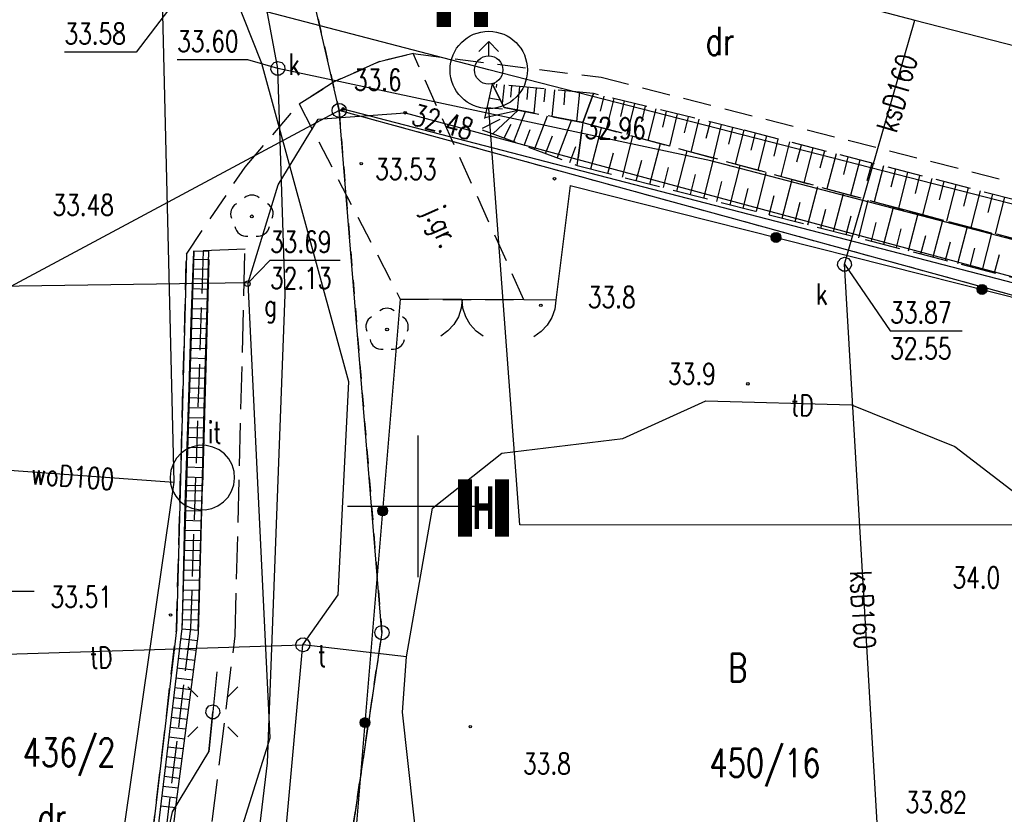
# Model space of a CAD drawing. Header units: millimetres. Extents: x 42484 to 45713, y 27065 to 28593.
# Tile 3 of 23: x 42528 to 42563, y 28443 to 28471. Entities that reach past the tile are written whole.
import ezdxf
from ezdxf.enums import TextEntityAlignment as Align

# ---------------------------------------------------------------- set-up
doc = ezdxf.new("R2010")
doc.units = ezdxf.units.MM
for name, pattern in [('2', [1, 0.5, -0.5]), ('423', [2, 1.5, -0.5]), ('424', [1.5, 1, -0.5]), ('9', [1.75, 1.25, -0.5]), ('901', [0])]:
    doc.linetypes.add(name, pattern=pattern)
for name, color, linetype in [('000_Inne__niezydentyfikowane_', 7, 'Continuous'), ('202-punkt_graniczny', 7, 'Continuous'), ('203-punkt_graniczny', 7, 'Continuous'), ('210-oznaczenie_konturu_uzytku_g', 7, 'Continuous'), ('211-numer_dzialki_ewidencyjnej', 7, 'Continuous'), ('218-kontur_uzytku_gruntowego', 7, 'Continuous'), ('219-dzialka_ewidencyjna', 7, 'Continuous'), ('brama', 7, 'Continuous'), ('chodnik', 7, 'Continuous'), ('drzewo_lisciaste', 7, 'Continuous'), ('furtka', 7, 'Continuous'), ('hydrant', 7, 'Continuous'), ('inny_obiekt_zagospodarowania_te', 7, 'Continuous'), ('jezdnia', 7, 'Continuous'), ('jezdnia-Atr17', 7, 'Continuous'), ('komora_podziemna', 7, 'Continuous'), ('komora_podziemna-Atr17', 7, 'Continuous'), ('kraweznik', 7, 'Continuous'), ('latarnia', 7, 'Continuous'), ('obudowa_ochronna_przewodu', 7, 'Continuous'), ('odwodnienie_liniowe', 7, 'Continuous'), ('ogrodzenie_trwale', 7, 'Continuous'), ('opisy', 7, 'Continuous'), ('pikieta_naturalna', 7, 'Continuous'), ('pikieta_naturalna-Atr2', 7, 'Continuous'), ('pikieta_sztuczna', 7, 'Continuous'), ('pikieta_sztuczna-Atr2', 7, 'Continuous'), ('przewod_elektroenergetyczny_pod', 7, 'Continuous'), ('przewod_gazowy', 7, 'Continuous'), ('przewod_kanalizacyjny', 7, 'Continuous'), ('przewod_kanalizacyjny-Atr1', 7, 'Continuous'), ('przewod_telekomunikacyjny_podzi', 7, 'Continuous'), ('przewod_wodociagowy', 7, 'Continuous'), ('przewod_wodociagowy-Atr1', 7, 'Continuous'), ('rzedna-Atr2', 7, 'Continuous'), ('rzedna-Atr3', 7, 'Continuous'), ('skarpa_nieumocniona', 7, 'Continuous'), ('wlaz_do_komory_lub_kanalu_-_okr', 7, 'Continuous'), ('zasuwa_lub_zawor-Atr17', 7, 'Continuous')]:
    doc.layers.add(name, color=color, linetype=linetype)
doc.styles.add('ARIAL', font='arial.ttf')
doc.styles.add('STYL_ARIAL', font='simplex', dxfattribs={"width": 0.75, "oblique": 0.1})

# ---------------------------------------------------------------- blocks, each defined once
blk = doc.blocks.new('202')
at = {"color": 0}
blk.add_circle((0, 0), 0.25, dxfattribs=at)
blk = doc.blocks.new('203')
at = {"color": 0}
blk.add_circle((0, 0), 0.05, dxfattribs=at)
blk = doc.blocks.new('US15')
at = {"color": 7}
blk.add_polyline3d([(0, 0.25, 0), (0.1352, 0.2103, 0), (0.2274, 0.1039, 0), (0.2475, -0.0356, 0), (0.1889, -0.1637, 0), (0.0704, -0.2399, 0), (-0.0704, -0.2399, 0), (-0.1889, -0.1637, 0), (-0.2475, -0.0356, 0), (-0.2274, 0.1039, 0), (-0.1352, 0.2103, 0), (0, 0.25, 0)], dxfattribs=at)
blk = doc.blocks.new('US22')
at = {"color": 7}
blk.add_polyline3d([(0, 0.25, 0), (0.1352, 0.2103, 0), (0.2274, 0.1039, 0), (0.2475, -0.0356, 0), (0.1889, -0.1637, 0), (0.0704, -0.2399, 0), (-0.0704, -0.2399, 0), (-0.1889, -0.1637, 0), (-0.2475, -0.0356, 0), (-0.2274, 0.1039, 0), (-0.1352, 0.2103, 0), (0, 0.25, 0)], dxfattribs=at)
blk = doc.blocks.new('SM01')
at = {"color": 7}
for points in [[(-0.53, 0.531, 0), (-0.883, 0.884, 0)], [(0.531, 0.531, 0), (0.884, 0.884, 0)], [(0, 0.25, 0), (0.1352, 0.2103, 0), (0.2274, 0.1039, 0), (0.2475, -0.0356, 0), (0.1889, -0.1637, 0), (0.0704, -0.2399, 0), (-0.0704, -0.2399, 0), (-0.1889, -0.1637, 0), (-0.2475, -0.0356, 0), (-0.2274, 0.1039, 0), (-0.1352, 0.2103, 0), (0, 0.25, 0)], [(-0.53, -0.53, 0), (-0.883, -0.883, 0)], [(0.531, -0.53, 0), (0.884, -0.883, 0)]]:
    blk.add_polyline3d(points, dxfattribs=at)
blk = doc.blocks.new('OK02')
at = {"color": 7}
for points in [[(-0.75, 1.299, 0), (-0.4963, 1.1147, 0), (-0.2865, 0.8817, 0), (-0.1297, 0.6101, 0), (-0.0328, 0.3119, 0), (0, 0, 0)], [(0, 0, 0), (0.0328, 0.3119, 0), (0.1297, 0.6101, 0), (0.2865, 0.8817, 0), (0.4963, 1.1147, 0), (0.75, 1.299, 0)]]:
    blk.add_polyline3d(points, dxfattribs=at)
blk = doc.blocks.new('OK04')
at = {"color": 7}
blk.add_polyline3d([(0, 0.001, 0), (0.0328, 0.3129, 0), (0.1297, 0.6111, 0), (0.2865, 0.8827, 0), (0.4963, 1.1157, 0), (0.75, 1.3, 0)], dxfattribs=at)
blk = doc.blocks.new('PW01')
at = {"color": 7}
blk.add_polyline3d([(0.045, 0, 0), (0.0318, -0.0318, 0), (0, -0.045, 0), (-0.0318, -0.0318, 0), (-0.045, 0, 0), (-0.0318, 0.0318, 0), (0, 0.045, 0), (0.0318, 0.0318, 0), (0.045, 0, 0)], dxfattribs=at)
blk = doc.blocks.new('922')
at = {"color": 0}
blk.add_circle((0, 0), 0.05, dxfattribs=at)
for centre, radius, start, end in [((0, 0.35), 0.4, 50.114, 129.886), ((-0.35, 0.1), 0.4, 119.8482, 203.5195), ((0.35, 0.1), 0.4, 336.8845, 60.1518), ((-0.2, -0.3), 0.4, 187.477, 278.4788), ((0.2, -0.275), 0.425, 262.6459, 349.6289)]:
    blk.add_arc(centre, radius, start, end, dxfattribs=at)
blk = doc.blocks.new('513')
at = {"color": 0}
for p, q in [((-0.35, 0.65), (0, 1)), ((0, 0.5), (0, 1)), ((0, 1), (0.35, 0.65))]:
    blk.add_line(p, q, dxfattribs=at)
blk.add_circle((0, 0), 0.5, dxfattribs=at)

msp = doc.modelspace()

# ---------------------------------------------------------------- linework, layer by layer
at = {"color": 1}
msp.add_line((42545.521, 28453.617), (42544.421, 28468.312), dxfattribs=at)
at = {"color": 1, "lineweight": 0}
msp.add_line((42545.521, 28453.617), (42566.668, 28453.617), dxfattribs=at)
at = {"color": 10, "const_width": 0.5, "elevation": -1900}
for points in [[(42542.839, 28473.213), (42542.839, 28471.195)], [(42544.149, 28473.213), (42544.149, 28471.195)], [(42543.581, 28455.224), (42543.581, 28453.205)], [(42544.891, 28455.224), (42544.891, 28453.205)]]:
    msp.add_lwpolyline(points, dxfattribs=at)
at = {"color": 1}
msp.add_circle((42544.421, 28469.676), 1.365, dxfattribs=at)
at = {"layer": '000_Inne__niezydentyfikowane_', "color": 7}
for points in [[(42544.691, 28469.176, 0), (42544.681, 28469.056, 0)], [(42544.961, 28469.146, 0), (42544.901, 28468.486, 0)], [(42545.231, 28469.116, 0), (42545.191, 28468.716, 0)], [(42545.511, 28469.096, 0), (42545.431, 28468.266, 0)], [(42545.801, 28469.066, 0), (42545.761, 28468.636, 0)], [(42546.101, 28469.036, 0), (42546.011, 28468.156, 0)], [(42546.411, 28469.006, 0), (42546.371, 28468.546, 0)], [(42546.741, 28468.976, 0), (42546.651, 28468.026, 0)], [(42547.111, 28468.946, 0), (42547.071, 28468.446, 0)], [(42544.431, 28468.696, 0), (42544.831, 28468.616, 0)], [(42547.621, 28468.896, 0), (42547.521, 28467.856, 0)], [(42548.481, 28468.756, 0), (42548.351, 28468.226, 0)], [(42548.841, 28468.666, 0), (42548.571, 28467.586, 0)], [(42549.201, 28468.586, 0), (42549.071, 28468.036, 0)], [(42544.281, 28467.996, 0), (42545.461, 28468.256, 0)], [(42544.361, 28468.356, 0), (42544.911, 28468.306, 0)], [(42544.571, 28467.426, 0), (42545.461, 28468.256, 0)], [(42549.571, 28468.496, 0), (42549.301, 28467.396, 0)], [(42549.941, 28468.396, 0), (42549.811, 28467.846, 0)], [(42550.321, 28468.306, 0), (42550.041, 28467.186, 0)], [(42544.201, 28467.616, 0), (42544.831, 28467.936, 0)], [(42545.311, 28467.146, 0), (42545.721, 28468.206, 0)], [(42546.041, 28466.866, 0), (42546.491, 28468.056, 0)], [(42546.841, 28466.566, 0), (42547.341, 28467.896, 0)], [(42550.691, 28468.216, 0), (42550.561, 28467.656, 0)], [(42551.071, 28468.126, 0), (42550.801, 28466.986, 0)], [(42551.461, 28468.026, 0), (42551.321, 28467.456, 0)], [(42551.841, 28467.936, 0), (42551.561, 28466.776, 0)], [(42544.961, 28467.276, 0), (42545.211, 28467.766, 0)], [(42545.671, 28467.006, 0), (42545.881, 28467.576, 0)], [(42548.021, 28466.186, 0), (42548.401, 28467.636, 0)], [(42552.241, 28467.836, 0), (42552.091, 28467.256, 0)], [(42552.631, 28467.746, 0), (42552.341, 28466.566, 0)], [(42553.031, 28467.646, 0), (42552.881, 28467.056, 0)], [(42553.431, 28467.546, 0), (42553.121, 28466.356, 0)], [(42546.431, 28466.726, 0), (42546.671, 28467.346, 0)], [(42549.141, 28465.896, 0), (42549.511, 28467.336, 0)], [(42553.831, 28467.446, 0), (42553.671, 28466.846, 0)], [(42554.231, 28467.346, 0), (42553.921, 28466.136, 0)], [(42554.631, 28467.236, 0), (42554.481, 28466.636, 0)], [(42547.281, 28466.406, 0), (42547.491, 28466.976, 0)], [(42550.111, 28465.646, 0), (42550.481, 28467.076, 0)], [(42555.041, 28467.136, 0), (42554.731, 28465.916, 0)], [(42555.451, 28467.026, 0), (42555.291, 28466.416, 0)], [(42555.861, 28466.926, 0), (42555.541, 28465.696, 0)], [(42548.631, 28466.026, 0), (42548.821, 28466.746, 0)], [(42551.061, 28465.396, 0), (42551.431, 28466.816, 0)], [(42552.011, 28465.156, 0), (42552.371, 28466.556, 0)], [(42556.271, 28466.816, 0), (42556.111, 28466.206, 0)], [(42556.681, 28466.716, 0), (42556.361, 28465.476, 0)], [(42557.101, 28466.606, 0), (42556.941, 28465.986, 0)], [(42557.521, 28466.496, 0), (42557.191, 28465.246, 0)], [(42549.631, 28465.766, 0), (42549.821, 28466.486, 0)], [(42550.591, 28465.526, 0), (42550.771, 28466.236, 0)], [(42552.941, 28464.916, 0), (42553.301, 28466.306, 0)], [(42557.941, 28466.386, 0), (42557.771, 28465.766, 0)], [(42558.361, 28466.286, 0), (42558.031, 28465.016, 0)], [(42558.781, 28466.176, 0), (42558.621, 28465.536, 0)], [(42551.541, 28465.276, 0), (42551.721, 28465.986, 0)], [(42553.871, 28464.676, 0), (42554.221, 28466.056, 0)], [(42554.781, 28464.446, 0), (42555.131, 28465.806, 0)], [(42559.201, 28466.066, 0), (42558.881, 28464.786, 0)], [(42559.631, 28465.956, 0), (42559.471, 28465.316, 0)], [(42560.061, 28465.846, 0), (42559.731, 28464.566, 0)], [(42552.471, 28465.036, 0), (42552.651, 28465.736, 0)], [(42553.401, 28464.796, 0), (42553.581, 28465.486, 0)], [(42555.691, 28464.206, 0), (42556.041, 28465.566, 0)], [(42560.491, 28465.736, 0), (42560.321, 28465.096, 0)], [(42560.911, 28465.626, 0), (42560.581, 28464.336, 0)], [(42561.341, 28465.516, 0), (42561.181, 28464.866, 0)], [(42554.321, 28464.556, 0), (42554.501, 28465.246, 0)], [(42556.591, 28463.976, 0), (42556.941, 28465.316, 0)], [(42561.771, 28465.406, 0), (42561.441, 28464.116, 0)], [(42562.201, 28465.296, 0), (42562.041, 28464.646, 0)], [(42562.631, 28465.186, 0), (42562.301, 28463.886, 0)], [(42555.241, 28464.326, 0), (42555.411, 28465.006, 0)], [(42556.141, 28464.096, 0), (42556.321, 28464.766, 0)], [(42557.481, 28463.746, 0), (42557.821, 28465.076, 0)], [(42558.371, 28463.526, 0), (42558.711, 28464.836, 0)], [(42557.041, 28463.866, 0), (42557.211, 28464.526, 0)], [(42559.241, 28463.296, 0), (42559.581, 28464.606, 0)], [(42557.931, 28463.636, 0), (42558.101, 28464.296, 0)], [(42558.811, 28463.406, 0), (42558.981, 28464.066, 0)], [(42560.111, 28463.076, 0), (42560.451, 28464.376, 0)], [(42560.981, 28462.846, 0), (42561.321, 28464.146, 0)], [(42559.681, 28463.186, 0), (42559.851, 28463.836, 0)], [(42561.851, 28462.626, 0), (42562.181, 28463.916, 0)], [(42560.551, 28462.956, 0), (42560.721, 28463.606, 0)], [(42561.421, 28462.736, 0), (42561.581, 28463.386, 0)], [(42562.281, 28462.516, 0), (42562.451, 28463.166, 0)]]:
    msp.add_polyline3d(points, dxfattribs=at)
at = {"layer": '218-kontur_uzytku_gruntowego', "color": 3, "linetype": '2'}
for points in [[(42535.711, 28483.176, 0), (42539.141, 28468.246, 0)], [(42577.101, 28457.826, 0), (42539.141, 28468.246, 0)], [(42539.141, 28468.246, 0), (42540.651, 28449.816, 0)], [(42540.651, 28449.816, 0), (42537.581, 28429.186, 0)], [(42537.581, 28429.186, 0), (42540.651, 28449.816, 0)]]:
    msp.add_polyline3d(points, dxfattribs=at)
at = {"layer": '219-dzialka_ewidencyjna', "color": 7}
for points in [[(42539.141, 28468.246, 0), (42535.711, 28483.176, 0)], [(42539.141, 28468.246, 0), (42520.821, 28458.426, 0)], [(42539.281, 28468.296, 0), (42539.141, 28468.246, 0)], [(42588.351, 28454.736, 0), (42539.141, 28468.246, 0)], [(42540.651, 28449.816, 0), (42539.141, 28468.246, 0)], [(42588.541, 28455.516, 0), (42539.281, 28468.296, 0)], [(42540.651, 28449.816, 0), (42537.581, 28429.186, 0)]]:
    msp.add_polyline3d(points, dxfattribs=at)
at = {"layer": 'brama', "color": 7}
msp.add_polyline3d([(42545.661, 28461.566, 0), (42541.301, 28461.586, 0)], dxfattribs=at)
at = {"layer": 'chodnik', "color": 7, "linetype": '423'}
for points in [[(42534.341, 28463.286, 0), (42533.891, 28449.956, 0), (42532.601, 28439.346, 0), (42529.075, 28417.934, 0)], [(42533.785, 28436.812, 0), (42534.171, 28439.176, 0), (42535.471, 28449.706, 0), (42535.821, 28463.346, 0), (42534.341, 28463.286, 0)]]:
    msp.add_polyline3d(points, dxfattribs=at)
at = {"layer": 'furtka', "color": 7}
msp.add_polyline3d([(42546.791, 28461.546, 0), (42545.661, 28461.566, 0)], dxfattribs=at)
at = {"layer": 'inny_obiekt_zagospodarowania_te', "color": 7}
msp.add_polyline3d([(42535.061, 28454.426, 0), (42535.221, 28454.596, 0), (42535.341, 28454.806, 0), (42535.421, 28455.036, 0), (42535.451, 28455.266, 0), (42535.431, 28455.506, 0), (42535.361, 28455.736, 0), (42535.241, 28455.946, 0), (42535.091, 28456.126, 0), (42534.901, 28456.266, 0), (42534.681, 28456.366, 0), (42534.451, 28456.416, 0), (42534.211, 28456.426, 0), (42533.971, 28456.376, 0), (42533.761, 28456.286, 0), (42533.561, 28456.146, 0), (42533.401, 28455.976, 0), (42533.281, 28455.766, 0), (42533.201, 28455.536, 0), (42533.171, 28455.306, 0), (42533.191, 28455.066, 0), (42533.261, 28454.836, 0), (42533.381, 28454.626, 0), (42533.531, 28454.446, 0), (42533.721, 28454.306, 0), (42533.941, 28454.206, 0), (42534.171, 28454.156, 0), (42534.411, 28454.146, 0), (42534.651, 28454.196, 0), (42534.861, 28454.286, 0), (42535.061, 28454.426, 0)], dxfattribs=at)
at = {"layer": 'jezdnia', "color": 7, "linetype": '424'}
for points in [[(42545.661, 28461.566, 0), (42541.751, 28470.256, 0), (42540.561, 28469.976, 0), (42539.001, 28469.276, 0), (42537.731, 28468.476, 0), (42541.301, 28461.586, 0), (42545.661, 28461.566, 0)], [(42539.001, 28469.276, 0), (42540.561, 28469.976, 0)], [(42540.561, 28469.976, 0), (42541.751, 28470.256, 0)], [(42541.751, 28470.256, 0), (42548.391, 28469.416, 0)], [(42537.731, 28468.476, 0), (42539.001, 28469.276, 0)], [(42548.391, 28469.416, 0), (42563.411, 28465.586, 0)], [(42535.821, 28466.246, 0), (42537.731, 28468.476, 0)], [(42533.751, 28463.176, 0), (42535.821, 28466.246, 0)], [(42533.401, 28449.916, 0), (42533.751, 28463.176, 0)], [(42532.161, 28439.416, 0), (42533.401, 28449.916, 0)]]:
    msp.add_polyline3d(points, dxfattribs=at)
at = {"layer": 'kraweznik', "color": 7}
msp.add_polyline3d([(42533.751, 28463.176, 0), (42533.401, 28449.916, 0), (42532.161, 28439.416, 0), (42528.627, 28418.016, 0)], dxfattribs=at)
at = {"layer": 'latarnia', "color": 7}
msp.add_polyline3d([(42534.821, 28448.426, 0), (42534.541, 28445.606, 0)], dxfattribs=at)
at = {"layer": 'obudowa_ochronna_przewodu', "color": 52}
msp.add_polyline3d([(42535.931, 28462.166, 0), (42523.781, 28461.986, 0)], dxfattribs=at)
at = {"layer": 'odwodnienie_liniowe', "color": 7}
for points in [[(42534.007, 28463.268, 0), (42533.582, 28449.957, 0), (42532.324, 28439.437, 0), (42528.812, 28417.955, 0), (42529.33, 28417.881, 0), (42532.805, 28438.705, 0), (42533.397, 28443.837, 0), (42534.173, 28449.783, 0), (42534.543, 28463.283, 0), (42534.007, 28463.268, 0)], [(42533.591, 28449.944, 0), (42534.168, 28449.904, 0), (42534.303, 28454.845, 0), (42534.397, 28458.639, 0), (42534.544, 28463.269, 0), (42533.994, 28463.282, 0), (42533.699, 28454.34, 0), (42533.596, 28450.192, 0), (42533.591, 28449.944, 0)], [(42534.005, 28462.994, 0), (42534.544, 28462.981, 0), (42534.32, 28454.997, 0), (42533.743, 28455.01, 0), (42533.913, 28460.788, 0), (42534.005, 28462.994, 0)], [(42534.534, 28462.631, 0), (42533.991, 28462.646, 0)], [(42534.524, 28462.281, 0), (42533.976, 28462.297, 0)], [(42534.514, 28461.931, 0), (42533.962, 28461.947, 0)], [(42534.505, 28461.581, 0), (42533.947, 28461.597, 0)], [(42534.495, 28461.232, 0), (42533.933, 28461.247, 0)], [(42534.485, 28460.882, 0), (42533.918, 28460.898, 0)], [(42534.475, 28460.532, 0), (42533.906, 28460.548, 0)], [(42534.465, 28460.182, 0), (42533.896, 28460.198, 0)], [(42534.456, 28459.832, 0), (42533.886, 28459.848, 0)], [(42534.446, 28459.482, 0), (42533.875, 28459.498, 0)], [(42534.436, 28459.132, 0), (42533.865, 28459.148, 0)], [(42534.426, 28458.783, 0), (42533.855, 28458.799, 0)], [(42534.417, 28458.433, 0), (42533.844, 28458.449, 0)], [(42534.407, 28458.083, 0), (42533.834, 28458.099, 0)], [(42534.397, 28457.733, 0), (42533.824, 28457.749, 0)], [(42534.387, 28457.383, 0), (42533.813, 28457.399, 0)], [(42534.377, 28457.033, 0), (42533.803, 28457.049, 0)], [(42534.368, 28456.683, 0), (42533.793, 28456.699, 0)], [(42534.358, 28456.334, 0), (42533.782, 28456.35, 0)], [(42534.348, 28455.984, 0), (42533.772, 28456, 0)], [(42534.338, 28455.634, 0), (42533.762, 28455.65, 0)], [(42534.328, 28455.284, 0), (42533.751, 28455.3, 0)], [(42534.302, 28454.802, 0), (42533.714, 28454.818, 0)], [(42534.292, 28454.452, 0), (42533.703, 28454.468, 0)], [(42534.283, 28454.103, 0), (42533.693, 28454.119, 0)], [(42534.273, 28453.753, 0), (42533.684, 28453.769, 0)], [(42534.264, 28453.403, 0), (42533.676, 28453.419, 0)], [(42534.254, 28453.053, 0), (42533.667, 28453.069, 0)], [(42534.245, 28452.703, 0), (42533.658, 28452.719, 0)], [(42534.235, 28452.353, 0), (42533.65, 28452.369, 0)], [(42534.226, 28452.003, 0), (42533.641, 28452.019, 0)], [(42534.216, 28451.653, 0), (42533.633, 28451.669, 0)], [(42534.207, 28451.304, 0), (42533.624, 28451.319, 0)], [(42534.197, 28450.954, 0), (42533.615, 28450.97, 0)], [(42534.187, 28450.604, 0), (42533.607, 28450.62, 0)], [(42534.178, 28450.254, 0), (42533.598, 28450.27, 0)], [(42533.54, 28449.609, 0), (42534.141, 28449.537, 0)], [(42533.499, 28449.262, 0), (42534.096, 28449.19, 0)], [(42533.457, 28448.914, 0), (42534.051, 28448.843, 0)], [(42533.416, 28448.567, 0), (42534.005, 28448.496, 0)], [(42533.374, 28448.219, 0), (42533.96, 28448.149, 0)], [(42533.332, 28447.872, 0), (42533.915, 28447.802, 0)], [(42533.291, 28447.524, 0), (42533.869, 28447.455, 0)], [(42533.249, 28447.177, 0), (42533.824, 28447.108, 0)], [(42533.208, 28446.829, 0), (42533.779, 28446.761, 0)], [(42533.166, 28446.482, 0), (42533.733, 28446.414, 0)], [(42533.125, 28446.134, 0), (42533.688, 28446.067, 0)], [(42533.083, 28445.787, 0), (42533.643, 28445.72, 0)], [(42533.042, 28445.439, 0), (42533.597, 28445.373, 0)], [(42533, 28445.091, 0), (42533.552, 28445.026, 0)], [(42532.959, 28444.744, 0), (42533.507, 28444.678, 0)], [(42532.917, 28444.396, 0), (42533.461, 28444.331, 0)], [(42532.876, 28444.049, 0), (42533.416, 28443.984, 0)], [(42532.834, 28443.701, 0), (42533.374, 28443.637, 0)]]:
    msp.add_polyline3d(points, dxfattribs=at)
at = {"layer": 'ogrodzenie_trwale', "color": 7, "linetype": '901'}
for points in [[(42547.291, 28465.596, 0), (42546.791, 28461.546, 0)], [(42547.291, 28465.596, 0), (42588.331, 28455.246, 0)], [(42541.301, 28461.586, 0), (42539.391, 28438.716, 0), (42535.997, 28416.662, 0)]]:
    msp.add_polyline3d(points, dxfattribs=at)
at = {"layer": 'ogrodzenie_trwale', "color": 7}
for centre, radius in [((42554.563, 28463.762), 0.175), ((42554.563, 28463.762), 0.158), ((42554.563, 28463.762), 0.14), ((42554.563, 28463.762), 0.122), ((42554.563, 28463.762), 0.105), ((42554.563, 28463.762), 0.0875), ((42554.563, 28463.762), 0.07), ((42554.563, 28463.762), 0.0525), ((42554.563, 28463.762), 0.035), ((42561.836, 28461.928), 0.175), ((42561.836, 28461.928), 0.158), ((42561.836, 28461.928), 0.14), ((42561.836, 28461.928), 0.122), ((42561.836, 28461.928), 0.105), ((42561.836, 28461.928), 0.0875), ((42561.836, 28461.928), 0.07), ((42561.836, 28461.928), 0.0525), ((42561.836, 28461.928), 0.035), ((42540.677, 28454.112), 0.175), ((42540.677, 28454.112), 0.158), ((42540.677, 28454.112), 0.14), ((42540.677, 28454.112), 0.122), ((42540.677, 28454.112), 0.105), ((42540.677, 28454.112), 0.0875), ((42540.677, 28454.112), 0.07), ((42540.677, 28454.112), 0.0525), ((42540.677, 28454.112), 0.035), ((42540.053, 28446.638), 0.175), ((42540.053, 28446.638), 0.158), ((42540.053, 28446.638), 0.14), ((42540.053, 28446.638), 0.122), ((42540.053, 28446.638), 0.105), ((42540.053, 28446.638), 0.0875), ((42540.053, 28446.638), 0.07), ((42540.053, 28446.638), 0.0525), ((42540.053, 28446.638), 0.035)]:
    msp.add_circle(centre, radius, dxfattribs=at)
at = {"layer": 'opisy', "color": 7}
for points in [[(42541.931, 28451.776, 0), (42541.931, 28456.776, 0)], [(42539.431, 28454.276, 0), (42544.431, 28454.276, 0)]]:
    msp.add_polyline3d(points, dxfattribs=at)
at = {"layer": 'przewod_elektroenergetyczny_pod', "color": 1}
msp.add_polyline3d([(42528.863, 28417.973, 0), (42530.951, 28432.686, 0), (42533.261, 28443.486, 0), (42534.541, 28445.606, 0), (42534.681, 28447.016, 0)], dxfattribs=at)
at = {"layer": 'przewod_gazowy', "color": 40}
for points in [[(42535.931, 28462.166, 0), (42523.781, 28461.986, 0), (42522.201, 28479.976, 0), (42522.001, 28483.496, 0), (42521.611, 28485.066, 0), (42519.111, 28499.046, 0), (42518.551, 28506.076, 0), (42515.981, 28522.896, 0), (42515.901, 28523.206, 0), (42515.841, 28523.516, 0), (42515.761, 28525.396, 0), (42515.041, 28528.646, 0), (42515.051, 28529.036, 0), (42514.981, 28529.476, 0), (42514.691, 28533.006, 0), (42512.831, 28536.266, 0), (42512.021, 28539.446, 0)], [(42535.931, 28462.166, 0), (42536.991, 28465.616, 0), (42538.401, 28467.936, 0), (42541.471, 28468.166, 0), (42587.481, 28455.746, 0), (42593.771, 28454.156, 0)], [(42533.785, 28436.812, 0), (42536.711, 28446.096, 0), (42535.931, 28462.166, 0)]]:
    msp.add_polyline3d(points, dxfattribs=at)
at = {"layer": 'przewod_kanalizacyjny', "color": 34}
for points in [[(42531.861, 28478.686, 0), (42559.461, 28471.436, 0), (42589.791, 28463.656, 0), (42606.761, 28459.566, 0), (42629.271, 28453.846, 0)], [(42533.24, 28417.168, 0), (42535.151, 28433.086, 0), (42536.611, 28445.216, 0), (42537.241, 28461.746, 0), (42536.981, 28469.726, 0), (42535.461, 28477.886, 0), (42531.861, 28478.686, 0)], [(42556.981, 28462.816, 0), (42559.461, 28471.436, 0)], [(42589.581, 28464.316, 0), (42587.471, 28457.276, 0), (42552.261, 28466.466, 0), (42536.981, 28469.726, 0)], [(42567.791, 28438.936, 0), (42558.331, 28439.676, 0), (42556.981, 28462.816, 0)]]:
    msp.add_polyline3d(points, dxfattribs=at)
at = {"layer": 'przewod_telekomunikacyjny_podzi', "color": 30}
for points in [[(42537.861, 28449.386, 0), (42539.101, 28451.146, 0), (42539.481, 28458.666, 0), (42536.411, 28469.906, 0), (42532.481, 28479.816, 0), (42525.881, 28526.076, 0), (42522.968, 28548.812, 0)], [(42541.521, 28448.956, 0), (42542.431, 28454.206, 0), (42544.881, 28456.146, 0), (42549.151, 28456.666, 0), (42552.091, 28457.996, 0), (42557.231, 28457.856, 0), (42560.881, 28456.386, 0), (42565.331, 28452.966, 0), (42572.371, 28451.796, 0), (42572.381, 28451.636, 0)], [(42523.641, 28448.936, 0), (42537.861, 28449.386, 0)], [(42534.453, 28416.945, 0), (42535.131, 28422.586, 0), (42536.161, 28430.586, 0), (42536.651, 28436.026, 0), (42537.861, 28449.386, 0)], [(42540.319, 28415.867, 0), (42540.891, 28422.586, 0), (42538.641, 28427.696, 0), (42541.111, 28434.046, 0), (42542.151, 28439.966, 0), (42541.381, 28447.006, 0), (42541.521, 28448.956, 0), (42537.861, 28449.386, 0)]]:
    msp.add_polyline3d(points, dxfattribs=at)
at = {"layer": 'przewod_wodociagowy', "color": 5}
for points in [[(42663.781, 28439.396, 0), (42645.691, 28443.546, 0), (42636.561, 28445.926, 0), (42635.121, 28446.296, 0), (42587.441, 28458.486, 0), (42579.011, 28460.806, 0), (42544.421, 28469.676, 0), (42533.641, 28472.506, 0), (42532.881, 28472.636, 0)], [(42532.881, 28472.636, 0), (42533.311, 28455.126, 0)], [(42522.071, 28460.396, 0), (42522.171, 28455.936, 0), (42533.311, 28455.126, 0)], [(42533.311, 28455.126, 0), (42529.131, 28426.206, 0), (42527.973, 28418.137, 0)]]:
    msp.add_polyline3d(points, dxfattribs=at)
at = {"layer": 'rzedna-Atr2', "color": 7}
for points in [[(42533.641, 28472.506, 0), (42531.981, 28470.306, 0), (42529.444, 28470.306, 0)], [(42536.981, 28469.726, 0), (42535.921, 28470.036, 0), (42533.421, 28470.036, 0)], [(42535.931, 28462.166, 0), (42536.701, 28462.956, 0), (42539.174, 28462.956, 0)], [(42556.981, 28462.816, 0), (42558.591, 28460.466, 0), (42561.133, 28460.466, 0)], [(42523.631, 28448.946, 0), (42525.871, 28451.276, 0), (42528.376, 28451.276, 0)]]:
    msp.add_polyline3d(points, dxfattribs=at)
at = {"layer": 'skarpa_nieumocniona', "color": 7, "linetype": '9'}
for points in [[(42544.541, 28469.186, 0), (42544.191, 28467.566, 0), (42547.541, 28466.306, 0), (42547.741, 28467.816, 0), (42544.961, 28468.356, 0), (42544.541, 28469.186, 0)], [(42544.541, 28469.186, 0), (42544.191, 28467.566, 0), (42547.541, 28466.306, 0), (42547.741, 28467.816, 0), (42544.961, 28468.356, 0), (42544.541, 28469.186, 0)], [(42544.961, 28468.356, 0), (42547.741, 28467.816, 0), (42548.121, 28468.846, 0), (42544.541, 28469.186, 0), (42544.961, 28468.356, 0)], [(42544.961, 28468.356, 0), (42547.741, 28467.816, 0), (42548.121, 28468.846, 0), (42544.541, 28469.186, 0), (42544.961, 28468.356, 0)], [(42548.121, 28468.846, 0), (42547.741, 28467.816, 0), (42559.261, 28464.686, 0), (42578.801, 28459.566, 0), (42585.531, 28457.726, 0), (42585.961, 28458.656, 0), (42577.321, 28461.226, 0), (42563.121, 28465.056, 0), (42553.401, 28467.556, 0), (42548.121, 28468.846, 0)], [(42548.121, 28468.846, 0), (42547.741, 28467.816, 0), (42559.261, 28464.686, 0), (42578.801, 28459.566, 0), (42585.531, 28457.726, 0), (42585.961, 28458.656, 0), (42577.321, 28461.226, 0), (42563.121, 28465.056, 0), (42553.401, 28467.556, 0), (42548.121, 28468.846, 0)], [(42547.541, 28466.306, 0), (42585.411, 28456.566, 0), (42585.531, 28457.726, 0), (42578.801, 28459.566, 0), (42559.261, 28464.686, 0), (42547.741, 28467.816, 0), (42547.541, 28466.306, 0)], [(42547.541, 28466.306, 0), (42585.411, 28456.566, 0), (42585.531, 28457.726, 0), (42578.801, 28459.566, 0), (42559.261, 28464.686, 0), (42547.741, 28467.816, 0), (42547.541, 28466.306, 0)]]:
    msp.add_polyline3d(points, dxfattribs=at)
at = {"layer": 'zasuwa_lub_zawor-Atr17', "color": 52}
msp.add_polyline3d([(42535.831, 28462.06, 0), (42535.804, 28462.132, 0), (42535.837, 28462.201, 0), (42535.909, 28462.228, 0), (42535.978, 28462.195, 0), (42536.004, 28462.123, 0), (42535.972, 28462.054, 0), (42535.9, 28462.028, 0), (42535.831, 28462.06, 0)], dxfattribs=at)

# ---------------------------------------------------------------- block references
at = {"layer": '202-punkt_graniczny', "color": 7}
for p in [(42539.141, 28468.246), (42540.651, 28449.816)]:
    msp.add_blockref('202', p, dxfattribs=at)
at = {"layer": '203-punkt_graniczny', "color": 7}
msp.add_blockref('203', (42539.281, 28468.296), dxfattribs=at)
at = {"layer": 'brama', "color": 7, "rotation": 179.73686}
msp.add_blockref('OK02', (42543.481, 28461.576), dxfattribs=at)
at = {"layer": 'drzewo_lisciaste', "color": 3}
for p in [(42536.061, 28464.506), (42540.831, 28460.516)]:
    msp.add_blockref('922', p, dxfattribs=at)
at = {"layer": 'furtka', "color": 7, "rotation": 178.98629}
msp.add_blockref('OK04', (42546.791, 28461.546), dxfattribs=at)
at = {"layer": 'hydrant', "color": 5}
msp.add_blockref('513', (42544.421, 28469.676), dxfattribs=at)
at = {"layer": 'komora_podziemna', "color": 30, "rotation": 85.62281}
msp.add_blockref('US15', (42537.861, 28449.386), dxfattribs=at)
at = {"layer": 'latarnia', "color": 7}
msp.add_blockref('SM01', (42534.681, 28447.016), dxfattribs=at)
at = {"layer": 'pikieta_naturalna', "color": 7}
for p in [(42541.471, 28468.166), (42546.261, 28461.366), (42553.571, 28458.596), (42543.771, 28446.496)]:
    msp.add_blockref('PW01', p, dxfattribs=at)
at = {"layer": 'pikieta_sztuczna', "color": 7, "rotation": 180.0004199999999}
for p in [(42539.921, 28466.366), (42546.741, 28465.836), (42533.191, 28450.436)]:
    msp.add_blockref('PW01', p, dxfattribs=at)
at = {"layer": 'wlaz_do_komory_lub_kanalu_-_okr', "color": 7}
for p in [(42536.981, 28469.726), (42556.981, 28462.816)]:
    msp.add_blockref('US22', p, dxfattribs=at)

# ---------------------------------------------------------------- texts
at = {"insert": (42544.236, 28454.224, -1900), "char_height": 1.5, "width": 1.30998, "attachment_point": 5, "style": 'ARIAL'}
msp.add_mtext('{\\W0.5;\\fArial|b1|i0|c0|p34;H\\P}', dxfattribs=at)
at = {"layer": '210-oznaczenie_konturu_uzytku_g', "color": 3, "style": 'STYL_ARIAL', "width": 0.75}
for s, p in [('dr', (42552.07, 28469.895)), ('B', (42552.871, 28447.772)), ('dr', (42528.489, 28442.496))]:
    msp.add_text(s, height=1, dxfattribs=at).set_placement(p, align=Align.BOTTOM_LEFT)
at = {"layer": '211-numer_dzialki_ewidencyjnej', "color": 7, "style": 'STYL_ARIAL', "width": 0.75}
for s, p in [('436/2', (42527.968, 28446.091)), ('450/16', (42552.214, 28445.718))]:
    msp.add_text(s, height=1, dxfattribs=at).set_placement(p, align=Align.TOP_LEFT)
at = {"layer": 'inny_obiekt_zagospodarowania_te', "color": 7, "style": 'STYL_ARIAL', "width": 0.75}
msp.add_text('it', height=0.75, dxfattribs=at).set_placement((42534.502, 28456.275), align=Align.BOTTOM_LEFT)
at = {"layer": 'jezdnia-Atr17', "color": 7, "style": 'STYL_ARIAL', "width": 0.75}
msp.add_text('j.gr.', height=0.75, rotation=294.225, dxfattribs=at).set_placement((42541.919, 28464.594), align=Align.BOTTOM_LEFT)
at = {"layer": 'komora_podziemna-Atr17', "color": 7, "style": 'STYL_ARIAL', "width": 0.75}
msp.add_text('t', height=0.75, dxfattribs=at).set_placement((42538.391, 28448.398), align=Align.BOTTOM_LEFT)
at = {"layer": 'pikieta_naturalna-Atr2', "color": 7, "style": 'STYL_ARIAL', "width": 0.75}
for s, p in [('33.6', (42539.661, 28468.728)), ('33.8', (42547.921, 28461.058)), ('33.9', (42550.751, 28458.348)), ('34.0', (42560.791, 28451.158)), ('33.8', (42545.631, 28444.588))]:
    msp.add_text(s, height=0.75, dxfattribs=at).set_placement(p, align=Align.BOTTOM_LEFT)
at = {"layer": 'pikieta_sztuczna-Atr2', "color": 7, "style": 'STYL_ARIAL', "width": 0.75}
for s, p in [('32.96', (42547.801, 28467.018)), ('33.53', (42540.411, 28465.578)), ('33.48', (42529.021, 28464.308)), ('33.51', (42528.951, 28450.478)), ('33.82', (42559.131, 28443.228))]:
    msp.add_text(s, height=0.75, dxfattribs=at).set_placement(p, align=Align.BOTTOM_LEFT)
at = {"layer": 'przewod_kanalizacyjny-Atr1', "color": 34, "style": 'STYL_ARIAL', "width": 0.75}
for s, rotation, p in [('ksD160', 73.949, (42558.451, 28467.531)), ('ksB160', 273.339, (42557.549, 28452.003))]:
    msp.add_text(s, height=0.75, rotation=rotation, dxfattribs=at).set_placement(p, align=Align.MIDDLE_LEFT)
at = {"layer": 'przewod_telekomunikacyjny_podzi', "color": 30, "style": 'STYL_ARIAL', "width": 0.75}
for rotation, p in [(358.44, (42555.095, 28457.849)), (1.813, (42530.341, 28448.923))]:
    msp.add_text('tD', height=0.75, rotation=rotation, dxfattribs=at).set_placement(p, align=Align.MIDDLE_LEFT)
at = {"layer": 'przewod_wodociagowy-Atr1', "color": 5, "style": 'STYL_ARIAL', "width": 0.75}
msp.add_text('woD100', height=0.75, rotation=355.841, dxfattribs=at).set_placement((42528.266, 28455.434), align=Align.MIDDLE_LEFT)
at = {"layer": 'rzedna-Atr2', "color": 5, "style": 'STYL_ARIAL', "width": 0.75}
msp.add_text('33.58', height=0.75, dxfattribs=at).set_placement((42529.444, 28470.356), align=Align.BOTTOM_LEFT)
at = {"layer": 'rzedna-Atr2', "color": 34, "style": 'STYL_ARIAL', "width": 0.75}
for s, p in [('33.60', (42533.421, 28470.086)), ('33.87', (42558.591, 28460.516))]:
    msp.add_text(s, height=0.75, dxfattribs=at).set_placement(p, align=Align.BOTTOM_LEFT)
at = {"layer": 'rzedna-Atr2', "color": 52, "style": 'STYL_ARIAL', "width": 0.75}
msp.add_text('32.48', height=0.75, rotation=344.893, dxfattribs=at).set_placement((42541.753, 28468.12), align=Align.MIDDLE_LEFT)
at = {"layer": 'rzedna-Atr2', "color": 40, "style": 'STYL_ARIAL', "width": 0.75}
msp.add_text('33.69', height=0.75, dxfattribs=at).set_placement((42536.701, 28463.006), align=Align.BOTTOM_LEFT)
at = {"layer": 'rzedna-Atr3', "color": 40, "style": 'STYL_ARIAL', "width": 0.75}
msp.add_text('32.13', height=0.75, dxfattribs=at).set_placement((42536.701, 28461.73), align=Align.BOTTOM_LEFT)
at = {"layer": 'rzedna-Atr3', "color": 34, "style": 'STYL_ARIAL', "width": 0.75}
msp.add_text('32.55', height=0.75, dxfattribs=at).set_placement((42558.591, 28459.241), align=Align.BOTTOM_LEFT)
at = {"layer": 'wlaz_do_komory_lub_kanalu_-_okr', "color": 7, "style": 'STYL_ARIAL', "width": 0.75}
for p in [(42537.351, 28469.278), (42555.971, 28461.168)]:
    msp.add_text('k', height=0.75, dxfattribs=at).set_placement(p, align=Align.BOTTOM_LEFT)
at = {"layer": 'zasuwa_lub_zawor-Atr17', "color": 40, "style": 'STYL_ARIAL', "width": 0.75}
msp.add_text('g', height=0.75, dxfattribs=at).set_placement((42536.49, 28460.771), align=Align.BOTTOM_LEFT)

doc.saveas('drawing.dxf')
